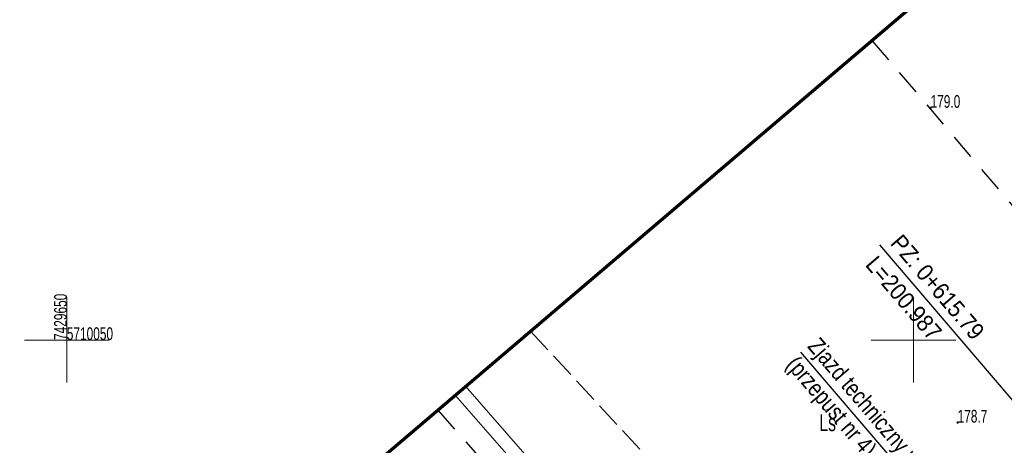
# Model space of a CAD drawing. Header units: metres. Extents: x 7429064 to 7431133, y 5709479 to 5714472.
# Tile 94 of 140: x 7429647 to 7429705, y 5710044 to 5710069. Entities that reach past the tile are written whole.
import ezdxf
from ezdxf.enums import TextEntityAlignment as Align

# ---------------------------------------------------------------- set-up
doc = ezdxf.new("R2010")
doc.units = ezdxf.units.M
for name, pattern in [('1', [0]), ('4', [2.5, 1.5, -1]), ('4_KTJZ01', [2, 1.5, -0.5]), ('8_1', [0]), ('8_SUPW_01', [0])]:
    doc.linetypes.add(name, pattern=pattern)
for name, color, linetype in [('_1_Mapa', 7, 'Continuous'), ('_1_X-REFY', 7, 'Continuous'), ('C-DROGI-SYTUACJA-ETYKIETY', 7, 'Continuous'), ('D_1_LINIA_OPIS_ZJAZDY', 7, 'Continuous')]:
    doc.layers.add(name, color=color, linetype=linetype)
for name, color, linetype, lineweight in [('KRZYZE_L_0', 252, '1', 18), ('KRZYZE_T_0', 252, 'Continuous', 18), ('KTJZ_L_0_a', 252, '4_KTJZ01', 18), ('RTPW_T_0_a', 252, 'Continuous', 15), ('SUPW_L_0_a', 252, '8_SUPW_01', 18), ('zakres', 252, 'Continuous', 70)]:
    doc.layers.add(name, color=color, linetype=linetype, lineweight=lineweight)
doc.layers.add('UZYTKI_L_0', color=7, linetype='4', lineweight=30, true_color=0x008000)
doc.layers.add('UZYTKI_T_0', color=7, linetype='Continuous', lineweight=18, true_color=0x008000)
doc.styles.add('Styl Arial', font='arial.ttf', dxfattribs={"width": 0.8, "height": 0.9})
doc.styles.add('wym500', font='arial.ttf', dxfattribs={"width": 0.9, "height": 0.9})

# ---------------------------------------------------------------- blocks, each defined once
blk = doc.blocks.new('4_RTPW01')
at = {"linetype": 'Continuous'}
blk.add_circle((0, 0), 0.045, dxfattribs=at)
blk = doc.blocks.new('X-ref_MDCP_Szara')
at = {"layer": 'KRZYZE_L_0', "linetype": '1'}
for p, q in [((7429650, 5710047.5), (7429650, 5710052.5)), ((7429700, 5710047.5), (7429700, 5710052.5)), ((7429647.5, 5710050), (7429652.5, 5710050)), ((7429697.5, 5710050), (7429702.5, 5710050))]:
    blk.add_line(p, q, dxfattribs=at)
at = {"layer": 'KTJZ_L_0_a', "linetype": '4_KTJZ01'}
blk.add_line((7429677.381, 5710050.528), (7429697.775, 5710028.491), dxfattribs=at)
at = {"layer": 'SUPW_L_0_a', "linetype": '8_1'}
for p, q in [((7429673.549, 5710047.268), (7429693.294, 5710024.685)), ((7429692.692, 5710024.158), (7429672.94, 5710046.749))]:
    blk.add_line(p, q, dxfattribs=at)
at = {"layer": 'UZYTKI_L_0', "linetype": '4'}
for p, q in [((7429697.539, 5710067.683), (7429716.98, 5710044.83)), ((7429671.905, 5710045.869), (7429691.69, 5710023.31))]:
    blk.add_line(p, q, dxfattribs=at)
at = {"layer": 'zakres', "linetype": 'Continuous', "lineweight": 70, "flags": 128}
blk.add_lwpolyline([(7429640.798, 5710019.397), (7429772.628, 5710131.581)], dxfattribs=at)
at = {"layer": 'RTPW_T_0_a'}
for p in [(7429701.004, 5710063.702), (7429702.6, 5710045.13)]:
    blk.add_blockref('4_RTPW01', p, dxfattribs=at)
at = {"layer": 'KRZYZE_T_0', "width": 0.7}
blk.add_text('7429650', height=0.75, rotation=90, dxfattribs=at).set_placement((7429650, 5710050))
blk.add_text('5710050', height=0.75, dxfattribs=at).set_placement((7429650, 5710050))
at = {"layer": 'RTPW_T_0_a', "width": 0.7}
for s, p in [('179.0', (7429701.004, 5710063.702)), ('178.7', (7429702.6, 5710045.13))]:
    blk.add_text(s, height=0.75, dxfattribs=at).set_placement(p)
at = {"layer": 'UZYTKI_T_0', "width": 0.7}
blk.add_text('Ls', height=1, dxfattribs=at).set_placement((7429694.435, 5710045.622), align=Align.TOP_LEFT)
blk = doc.blocks.new('OŚ_Dąbrowskiego_1')
at = {"layer": 'C-DROGI-SYTUACJA-ETYKIETY', "color": 7, "linetype": 'Continuous', "lineweight": -3}
blk.add_line((7429714.262, 5710036.613), (7429698.006, 5710055.607), dxfattribs=at)
at = {"layer": 'C-DROGI-SYTUACJA-ETYKIETY', "color": 7, "linetype": 'Continuous', "lineweight": -3, "char_height": 1, "rotation": 310.55901, "style": 'wym500'}
for s, insert, attachment_point in [('PZ: 0+615.79', (7429698.561, 5710055.67), 7), ('L=200.987', (7429697.858, 5710055.069), 1)]:
    blk.add_mtext(s, dxfattribs=dict(at, insert=insert, attachment_point=attachment_point))

msp = doc.modelspace()

# ---------------------------------------------------------------- linework, layer by layer
at = {"layer": 'D_1_LINIA_OPIS_ZJAZDY', "color": 7, "linetype": 'Continuous', "lineweight": -3}
msp.add_lwpolyline([(7429693.322, 5710049.282), (7429708.845, 5710031.144)], dxfattribs=at)

# ---------------------------------------------------------------- block references
at = {"layer": '_1_Mapa'}
msp.add_blockref('X-ref_MDCP_Szara', (0, 0), dxfattribs=at)
at = {"layer": '_1_X-REFY'}
msp.add_blockref('OŚ_Dąbrowskiego_1', (0, 0), dxfattribs=at)

# ---------------------------------------------------------------- texts
at = {"layer": 'D_1_LINIA_OPIS_ZJAZDY', "color": 7, "linetype": 'Continuous', "lineweight": -3, "insert": (7429693.322, 5710049.282), "char_height": 1, "width": 12.47325, "attachment_point": 4, "rotation": 310.49529, "style": 'Styl Arial'}
msp.add_mtext('Zjazd techniczny nr 4\\P(przepust nr 4)', dxfattribs=at)

doc.saveas('drawing.dxf')
